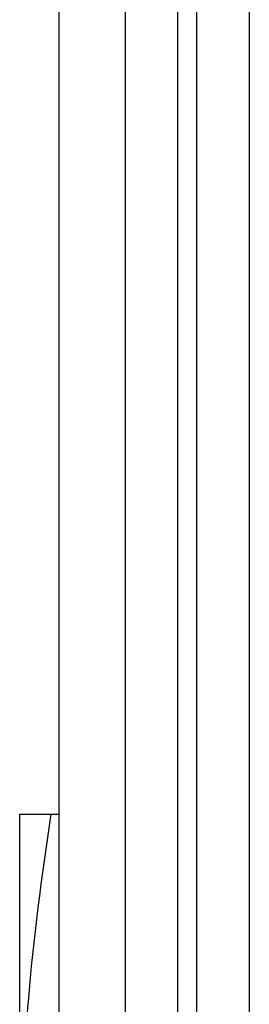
# Model space of a CAD drawing. Header units: inches. Extents: x 0.2 to 16.8, y 0.2 to 10.8.
# Tile 8 of 34: x 9.4491 to 9.5015, y 4.3277 to 4.5531. Entities that reach past the tile are written whole.
import ezdxf

# ---------------------------------------------------------------- set-up
doc = ezdxf.new("R2010")
doc.units = ezdxf.units.IN
doc.header["$LTSCALE"] = 0.935
doc.header["$MEASUREMENT"] = 0
doc.layers.get('0').update_dxf_attribs({"linetype": 'CONTINUOUS'})

msp = doc.modelspace()

# ---------------------------------------------------------------- linework, layer by layer
at = {"color": 9, "linetype": 'CONTINUOUS'}
for p, q in [((9.48509, 8.10723), (9.48509, 3.0403)), ((9.48951, 3.0403), (9.48951, 8.10723))]:
    msp.add_line(p, q, dxfattribs=at)
at = {"color": 7, "linetype": 'CONTINUOUS'}
for p, q in [((9.50151, 8.10723), (9.50151, 3.0403)), ((9.45809, 3.05423), (9.45809, 8.09323)), ((9.47325, 3.07423), (9.47325, 8.07323)), ((9.44906, 4.37123), (9.45809, 4.37123)), ((9.44906, 4.32082), (9.44906, 4.37123))]:
    msp.add_line(p, q, dxfattribs=at)
msp.add_open_spline([(9.45619, 4.37123), (9.45399, 4.35699), (9.45129, 4.33554), (9.44939, 4.30681), (9.44906, 4.29242), (9.44906, 4.28523)], degree=3, knots=[0, 0, 0, 0, 0.500356, 0.750239, 1, 1, 1, 1], dxfattribs=at)

doc.saveas('drawing.dxf')
